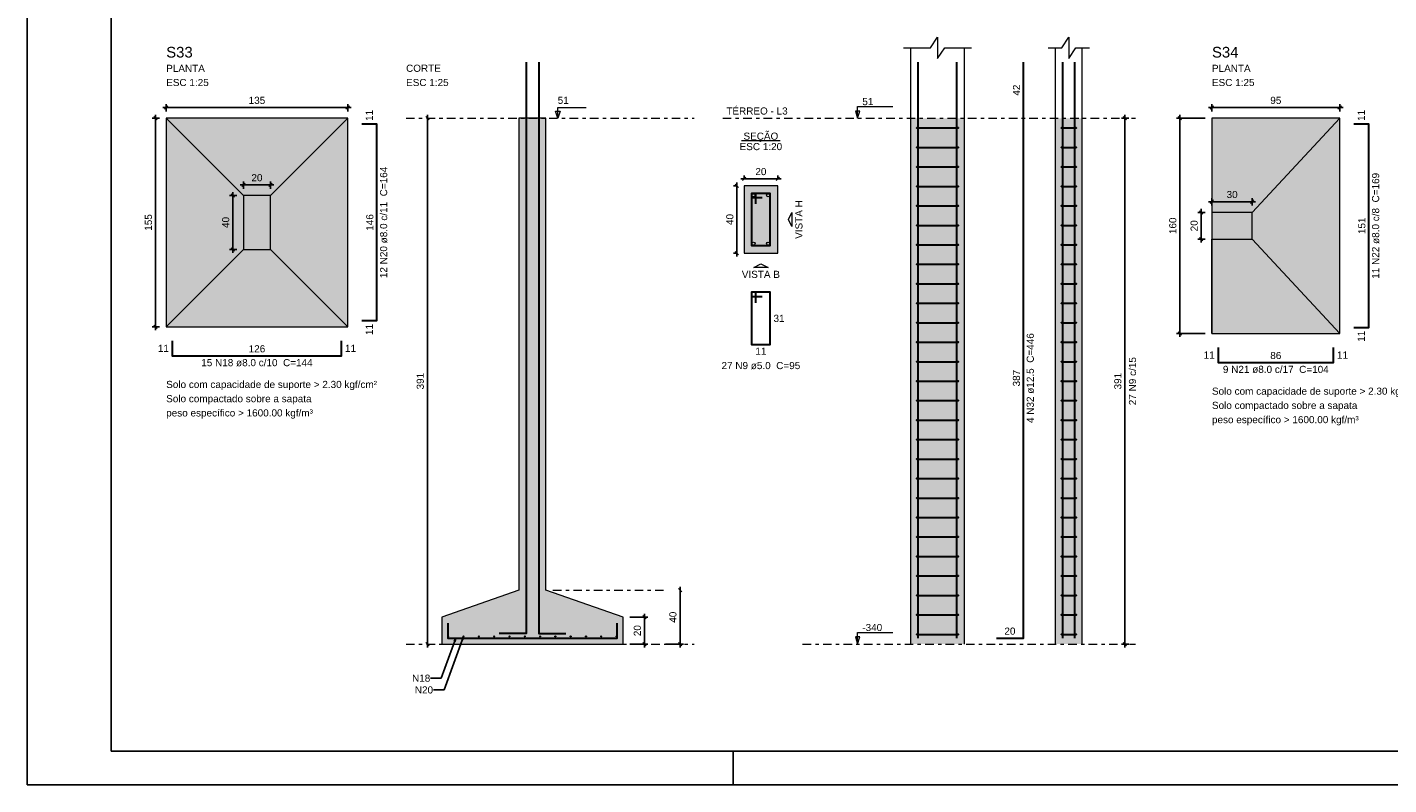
# Model space of a CAD drawing. Header units: millimetres. Extents: x 0 to 119, y 0 to 84.
# Tile 1 of 13: x 0 to 41, y 0 to 23. Entities that reach past the tile are written whole.
import ezdxf

# ---------------------------------------------------------------- set-up
doc = ezdxf.new("R2010")
doc.units = ezdxf.units.MM
doc.header["$MEASUREMENT"] = 0
doc.linetypes.add('DASHDOT', pattern=[2.54, 1.27, -0.635, 0, -0.635])
doc.linetypes.add('NULL', pattern=[0])
doc.layers.get('0').update_dxf_attribs({"lineweight": 18})
for name, color, linetype, lineweight in [('Descrição da armadura', 7, 'Continuous', 0), ('DT-Armadura', 2, 'Continuous', 30), ('DT-Barras na forma', 2, 'Continuous', 30), ('DT-Barras no corte', 5, 'Continuous', 5), ('DT-Barras rebatidas', 2, 'Continuous', 30), ('DT-Cotas', 9, 'Continuous', 5), ('DT-Estribos na forma', 2, 'Continuous', 30), ('DT-Forma', 5, 'Continuous', 5), ('DT-Hachura sapatas em corte', 43, 'Continuous', 5), ('DT-Hachura sapatas em planta', 43, 'Continuous', 5), ('DT-Hachura seção pilares', 254, 'Continuous', 5), ('DT-Hachura vista pilares', 254, 'Continuous', 5), ('DT-Pontilhado', 9, 'DASHDOT', 5), ('DT-Textos', 7, 'Continuous', 5), ('DT-Título', 3, 'Continuous', 20), ('Textos armaduras', 7, 'Continuous', 0)]:
    doc.layers.add(name, color=color, linetype=linetype, lineweight=lineweight)
doc.layers.add('SEDUC_MARF', color=1, linetype='Continuous')
doc.layers.add('SEDUC_MARGG', color=7, linetype='Continuous')
doc.styles.add('Arial', font='txt')
doc.dimstyles.get("Standard").update_dxf_attribs({"dimtxt": 0.18, "dimasz": 0.18, "dimexe": 0.18, "dimexo": 0.0625, "dimgap": 0.09, "dimtad": 0, "dimtih": 1, "dimtoh": 1, "dimdec": 4, "dimzin": 0, "dimdsep": 46, "dimtxsty": 'Standard', "dimcen": 0.09, "dimadec": 0, "dimazin": 0, "dimtfac": 1, "dimtdec": 4, "dimtofl": 0, "dimtmove": 0, "dimatfit": 3, "dimfxl": 1, "dimtolj": 1, "dimtzin": 0, "dimarcsym": 0})
doc.dimstyles.new('UM_20.000000', dxfattribs={"dimtxt": 0.18, "dimasz": 0.1, "dimexe": 0.1, "dimexo": 0.2, "dimgap": 0, "dimtad": 1, "dimtih": 1, "dimtoh": 1, "dimdec": 1, "dimlfac": 20, "dimzin": 0, "dimdsep": 46, "dimtxsty": 'Standard', "dimcen": 0.09, "dimdle": 0.1, "dimadec": 1, "dimazin": 2, "dimtfac": 1, "dimtdec": 4, "dimtofl": 0, "dimtmove": 0, "dimatfit": 3, "dimfxl": 1, "dimtolj": 1, "dimarcsym": 0})
doc.dimstyles.new('UM_25.000000', dxfattribs={"dimtxt": 0.18, "dimasz": 0.1, "dimexe": 0.1, "dimexo": 0.2, "dimgap": 0, "dimtad": 1, "dimtih": 1, "dimtoh": 1, "dimdec": 1, "dimlfac": 25, "dimzin": 0, "dimdsep": 46, "dimtxsty": 'Standard', "dimcen": 0.09, "dimdle": 0.1, "dimadec": 1, "dimazin": 2, "dimtfac": 1, "dimtdec": 4, "dimtofl": 0, "dimtmove": 0, "dimatfit": 3, "dimfxl": 1, "dimtolj": 1, "dimarcsym": 0})

# ---------------------------------------------------------------- blocks, each defined once
blk = doc.blocks.new('_Oblique')
at = {"color": 0, "linetype": 'ByBlock', "lineweight": -2}
blk.add_line((-0.5, -0.5), (0.5, 0.5), dxfattribs=at)
blk = doc.blocks.new('*D93')
at = {"layer": 'Defpoints', "color": 0}
for p in [(21.331167, 17.81074), (21.119367, 15.81074), (21.331167, 15.81074)]:
    blk.add_point(p, dxfattribs=at)
at = {"layer": 'DT-Cotas', "color": 0, "lineweight": -2}
for p, q in [((21.119367, 17.91074), (21.119367, 15.71074)), ((21.131167, 17.81074), (21.019367, 17.81074)), ((21.131167, 15.81074), (21.019367, 15.81074))]:
    blk.add_line(p, q, dxfattribs=at)
at = {"layer": 'DT-Cotas', "color": 0, "lineweight": -2, "xscale": 0.1, "yscale": 0.1, "zscale": 0.1}
for p, rotation in [((21.119367, 17.81074), 90), ((21.119367, 15.81074), 270)]:
    blk.add_blockref('_Oblique', p, dxfattribs=dict(at, rotation=rotation))
at = {"layer": 'DT-Cotas', "color": 7, "insert": (20.907567, 16.81074), "char_height": 0.2118, "attachment_point": 5, "rotation": 90, "style": 'Arial'}
blk.add_mtext('\\A1;40', dxfattribs=at)
blk = doc.blocks.new('*D94')
at = {"layer": 'Defpoints', "color": 0}
for p in [(22.331167, 18.02254), (21.331167, 17.81074), (22.331167, 17.81074)]:
    blk.add_point(p, dxfattribs=at)
at = {"layer": 'DT-Cotas', "color": 0, "lineweight": -2}
for p, q in [((21.231167, 18.02254), (22.431167, 18.02254)), ((21.331167, 18.01074), (21.331167, 18.12254)), ((22.331167, 18.01074), (22.331167, 18.12254))]:
    blk.add_line(p, q, dxfattribs=at)
at = {"layer": 'DT-Cotas', "color": 0, "lineweight": -2, "xscale": 0.1, "yscale": 0.1, "zscale": 0.1, "rotation": 180}
blk.add_blockref('_Oblique', (21.331167, 18.02254), dxfattribs=at)
at = {"layer": 'DT-Cotas', "color": 0, "lineweight": -2, "xscale": 0.1, "yscale": 0.1, "zscale": 0.1}
blk.add_blockref('_Oblique', (22.331167, 18.02254), dxfattribs=at)
at = {"layer": 'DT-Cotas', "color": 7, "insert": (21.831167, 18.23434), "char_height": 0.2118, "attachment_point": 5, "rotation": 0.0057296, "style": 'Arial'}
blk.add_mtext('\\A1;20', dxfattribs=at)
blk = doc.blocks.new('*D95')
at = {"layer": 'Defpoints', "color": 0}
for p in [(32.665178, 19.82284), (32.982878, 19.82284), (32.982878, 4.18284)]:
    blk.add_point(p, dxfattribs=at)
at = {"layer": 'DT-Cotas', "color": 0, "lineweight": -2}
for p, q in [((32.665178, 4.08284), (32.665178, 19.92284)), ((32.782878, 19.82284), (32.565178, 19.82284)), ((32.782878, 4.18284), (32.565178, 4.18284))]:
    blk.add_line(p, q, dxfattribs=at)
at = {"layer": 'DT-Cotas', "color": 0, "lineweight": -2, "xscale": 0.1, "yscale": 0.1, "zscale": 0.1}
for p, rotation in [((32.665178, 19.82284), 90), ((32.665178, 4.18284), 270)]:
    blk.add_blockref('_Oblique', p, dxfattribs=dict(at, rotation=rotation))
at = {"layer": 'DT-Cotas', "color": 7, "insert": (32.453378, 12.00284), "char_height": 0.2118, "attachment_point": 5, "rotation": 90, "style": 'Arial'}
blk.add_mtext('\\A1;391', dxfattribs=at)
blk = doc.blocks.new('*D96')
at = {"layer": 'Defpoints', "color": 0}
for p in [(4.1354, 19.82284), (3.8177, 13.62284), (4.1354, 13.62284)]:
    blk.add_point(p, dxfattribs=at)
at = {"layer": 'DT-Cotas', "color": 0, "lineweight": -2}
for p, q in [((3.8177, 19.92284), (3.8177, 13.52284)), ((3.9354, 19.82284), (3.7177, 19.82284)), ((3.9354, 13.62284), (3.7177, 13.62284))]:
    blk.add_line(p, q, dxfattribs=at)
at = {"layer": 'DT-Cotas', "color": 0, "lineweight": -2, "xscale": 0.1, "yscale": 0.1, "zscale": 0.1}
for p, rotation in [((3.8177, 19.82284), 90), ((3.8177, 13.62284), 270)]:
    blk.add_blockref('_Oblique', p, dxfattribs=dict(at, rotation=rotation))
at = {"layer": 'DT-Cotas', "color": 7, "insert": (3.6059, 16.72284), "char_height": 0.2118, "attachment_point": 5, "rotation": 90, "style": 'Arial'}
blk.add_mtext('\\A1;155', dxfattribs=at)
blk = doc.blocks.new('*D97')
at = {"layer": 'Defpoints', "color": 0}
for p in [(9.5354, 20.14054), (4.1354, 19.82284), (9.5354, 19.82284)]:
    blk.add_point(p, dxfattribs=at)
at = {"layer": 'DT-Cotas', "color": 0, "lineweight": -2}
for p, q in [((4.0354, 20.14054), (9.6354, 20.14054)), ((4.1354, 20.02284), (4.1354, 20.24054)), ((9.5354, 20.02284), (9.5354, 20.24054))]:
    blk.add_line(p, q, dxfattribs=at)
at = {"layer": 'DT-Cotas', "color": 0, "lineweight": -2, "xscale": 0.1, "yscale": 0.1, "zscale": 0.1, "rotation": 180}
blk.add_blockref('_Oblique', (4.1354, 20.14054), dxfattribs=at)
at = {"layer": 'DT-Cotas', "color": 0, "lineweight": -2, "xscale": 0.1, "yscale": 0.1, "zscale": 0.1}
blk.add_blockref('_Oblique', (9.5354, 20.14054), dxfattribs=at)
at = {"layer": 'DT-Cotas', "color": 7, "insert": (6.8354, 20.35234), "char_height": 0.2118, "attachment_point": 5, "style": 'Arial'}
blk.add_mtext('\\A1;135', dxfattribs=at)
blk = doc.blocks.new('*D98')
at = {"layer": 'Defpoints', "color": 0}
for p in [(6.4354, 17.52284), (6.1177, 15.92284), (6.4354, 15.92284)]:
    blk.add_point(p, dxfattribs=at)
at = {"layer": 'DT-Cotas', "color": 0, "lineweight": -2}
for p, q in [((6.2354, 17.52284), (6.0177, 17.52284)), ((6.1177, 17.62284), (6.1177, 15.82284)), ((6.2354, 15.92284), (6.0177, 15.92284))]:
    blk.add_line(p, q, dxfattribs=at)
at = {"layer": 'DT-Cotas', "color": 0, "lineweight": -2, "xscale": 0.1, "yscale": 0.1, "zscale": 0.1}
for p, rotation in [((6.1177, 17.52284), 90), ((6.1177, 15.92284), 270)]:
    blk.add_blockref('_Oblique', p, dxfattribs=dict(at, rotation=rotation))
at = {"layer": 'DT-Cotas', "color": 7, "insert": (5.9059, 16.72284), "char_height": 0.2118, "attachment_point": 5, "rotation": 90, "style": 'Arial'}
blk.add_mtext('\\A1;40', dxfattribs=at)
blk = doc.blocks.new('*D99')
at = {"layer": 'Defpoints', "color": 0}
for p in [(7.2354, 17.84054), (6.4354, 17.52284), (7.2354, 17.52284)]:
    blk.add_point(p, dxfattribs=at)
at = {"layer": 'DT-Cotas', "color": 0, "lineweight": -2}
for p, q in [((6.3354, 17.84054), (7.3354, 17.84054)), ((6.4354, 17.72284), (6.4354, 17.94054)), ((7.2354, 17.72284), (7.2354, 17.94054))]:
    blk.add_line(p, q, dxfattribs=at)
at = {"layer": 'DT-Cotas', "color": 0, "lineweight": -2, "xscale": 0.1, "yscale": 0.1, "zscale": 0.1, "rotation": 180}
blk.add_blockref('_Oblique', (6.4354, 17.84054), dxfattribs=at)
at = {"layer": 'DT-Cotas', "color": 0, "lineweight": -2, "xscale": 0.1, "yscale": 0.1, "zscale": 0.1}
blk.add_blockref('_Oblique', (7.2354, 17.84054), dxfattribs=at)
at = {"layer": 'DT-Cotas', "color": 7, "insert": (6.8354, 18.05234), "char_height": 0.2118, "attachment_point": 5, "rotation": 0.00573, "style": 'Arial'}
blk.add_mtext('\\A1;20', dxfattribs=at)
blk = doc.blocks.new('*D100')
at = {"layer": 'Defpoints', "color": 0}
for p in [(11.90868, 19.82284), (11.90868, 4.18284), (11.90868, 4.18284)]:
    blk.add_point(p, dxfattribs=at)
at = {"layer": 'DT-Cotas', "color": 0, "lineweight": -2}
blk.add_line((11.90868, 19.92284), (11.90868, 4.08284), dxfattribs=at)
at = {"layer": 'DT-Cotas', "color": 0, "lineweight": -2, "xscale": 0.1, "yscale": 0.1, "zscale": 0.1}
for p, rotation in [((11.90868, 19.82284), 90), ((11.90868, 4.18284), 270)]:
    blk.add_blockref('_Oblique', p, dxfattribs=dict(at, rotation=rotation))
at = {"layer": 'DT-Cotas', "color": 7, "insert": (11.69688, 12.00284), "char_height": 0.2118, "attachment_point": 5, "rotation": 90, "style": 'Arial'}
blk.add_mtext('\\A1;391', dxfattribs=at)
blk = doc.blocks.new('*D101')
at = {"layer": 'Defpoints', "color": 0}
for p in [(17.73228, 4.98284), (17.73228, 4.18284), (18.36768, 4.18284)]:
    blk.add_point(p, dxfattribs=at)
at = {"layer": 'DT-Cotas', "color": 0, "lineweight": -2}
for p, q in [((17.93228, 4.98284), (18.46768, 4.98284)), ((18.36768, 5.08284), (18.36768, 4.08284)), ((17.93228, 4.18284), (18.46768, 4.18284))]:
    blk.add_line(p, q, dxfattribs=at)
at = {"layer": 'DT-Cotas', "color": 0, "lineweight": -2, "xscale": 0.1, "yscale": 0.1, "zscale": 0.1}
for p, rotation in [((18.36768, 4.98284), 90), ((18.36768, 4.18284), 270)]:
    blk.add_blockref('_Oblique', p, dxfattribs=dict(at, rotation=rotation))
at = {"layer": 'DT-Cotas', "color": 7, "insert": (18.15588, 4.58284), "char_height": 0.2118, "attachment_point": 5, "rotation": 90, "style": 'Arial'}
blk.add_mtext('\\A1;20', dxfattribs=at)
blk = doc.blocks.new('*D102')
at = {"layer": 'Defpoints', "color": 0}
for p in [(19.42668, 5.78284), (18.79128, 4.18284), (19.42668, 4.18284)]:
    blk.add_point(p, dxfattribs=at)
at = {"layer": 'DT-Cotas', "color": 0, "lineweight": -2}
for p, q in [((19.42668, 5.88284), (19.42668, 4.08284)), ((18.99128, 4.18284), (19.52668, 4.18284))]:
    blk.add_line(p, q, dxfattribs=at)
at = {"layer": 'DT-Cotas', "color": 0, "lineweight": -2, "xscale": 0.1, "yscale": 0.1, "zscale": 0.1}
for p, rotation in [((19.42668, 5.78284), 90), ((19.42668, 4.18284), 270)]:
    blk.add_blockref('_Oblique', p, dxfattribs=dict(at, rotation=rotation))
at = {"layer": 'DT-Cotas', "color": 7, "insert": (19.21488, 4.98284), "char_height": 0.2118, "attachment_point": 5, "rotation": 90, "style": 'Arial'}
blk.add_mtext('\\A1;40', dxfattribs=at)
blk = doc.blocks.new('*D107')
at = {"layer": 'Defpoints', "color": 0}
for p in [(35.253678, 19.82284), (34.300578, 13.42284), (35.253678, 13.42284)]:
    blk.add_point(p, dxfattribs=at)
at = {"layer": 'DT-Cotas', "color": 0, "lineweight": -2}
for p, q in [((34.300578, 19.92284), (34.300578, 13.32284)), ((35.053678, 19.82284), (34.200578, 19.82284)), ((35.053678, 13.42284), (34.200578, 13.42284))]:
    blk.add_line(p, q, dxfattribs=at)
at = {"layer": 'DT-Cotas', "color": 0, "lineweight": -2, "xscale": 0.1, "yscale": 0.1, "zscale": 0.1}
for p, rotation in [((34.300578, 19.82284), 90), ((34.300578, 13.42284), 270)]:
    blk.add_blockref('_Oblique', p, dxfattribs=dict(at, rotation=rotation))
at = {"layer": 'DT-Cotas', "color": 7, "insert": (34.088778, 16.62284), "char_height": 0.2118, "attachment_point": 5, "rotation": 90, "style": 'Arial'}
blk.add_mtext('\\A1;160', dxfattribs=at)
blk = doc.blocks.new('*D108')
at = {"layer": 'Defpoints', "color": 0}
for p in [(39.053678, 20.14054), (35.253678, 19.82284), (39.053678, 19.82284)]:
    blk.add_point(p, dxfattribs=at)
at = {"layer": 'DT-Cotas', "color": 0, "lineweight": -2}
for p, q in [((35.153678, 20.14054), (39.153678, 20.14054)), ((35.253678, 20.02284), (35.253678, 20.24054)), ((39.053678, 20.02284), (39.053678, 20.24054))]:
    blk.add_line(p, q, dxfattribs=at)
at = {"layer": 'DT-Cotas', "color": 0, "lineweight": -2, "xscale": 0.1, "yscale": 0.1, "zscale": 0.1, "rotation": 180}
blk.add_blockref('_Oblique', (35.253678, 20.14054), dxfattribs=at)
at = {"layer": 'DT-Cotas', "color": 0, "lineweight": -2, "xscale": 0.1, "yscale": 0.1, "zscale": 0.1}
blk.add_blockref('_Oblique', (39.053678, 20.14054), dxfattribs=at)
at = {"layer": 'DT-Cotas', "color": 7, "insert": (37.153678, 20.35234), "char_height": 0.2118, "attachment_point": 5, "rotation": 0.0057296, "style": 'Arial'}
blk.add_mtext('\\A1;95', dxfattribs=at)
blk = doc.blocks.new('*D109')
at = {"layer": 'Defpoints', "color": 0}
for p in [(35.253678, 17.02284), (34.935978, 16.22284), (35.253678, 16.22284)]:
    blk.add_point(p, dxfattribs=at)
at = {"layer": 'DT-Cotas', "color": 0, "lineweight": -2}
for p, q in [((35.053678, 17.02284), (34.835978, 17.02284)), ((34.935978, 17.12284), (34.935978, 16.12284)), ((35.053678, 16.22284), (34.835978, 16.22284))]:
    blk.add_line(p, q, dxfattribs=at)
at = {"layer": 'DT-Cotas', "color": 0, "lineweight": -2, "xscale": 0.1, "yscale": 0.1, "zscale": 0.1}
for p, rotation in [((34.935978, 17.02284), 90), ((34.935978, 16.22284), 270)]:
    blk.add_blockref('_Oblique', p, dxfattribs=dict(at, rotation=rotation))
at = {"layer": 'DT-Cotas', "color": 7, "insert": (34.724178, 16.62284), "char_height": 0.2118, "attachment_point": 5, "rotation": 90, "style": 'Arial'}
blk.add_mtext('\\A1;20', dxfattribs=at)
blk = doc.blocks.new('*D110')
at = {"layer": 'Defpoints', "color": 0}
for p in [(35.253678, 17.02284), (36.453678, 17.34054), (36.453678, 17.02284)]:
    blk.add_point(p, dxfattribs=at)
at = {"layer": 'DT-Cotas', "color": 0, "lineweight": -2}
for p, q in [((35.253678, 17.22284), (35.253678, 17.44054)), ((36.453678, 17.22284), (36.453678, 17.44054)), ((35.153678, 17.34054), (36.553678, 17.34054))]:
    blk.add_line(p, q, dxfattribs=at)
at = {"layer": 'DT-Cotas', "color": 0, "lineweight": -2, "xscale": 0.1, "yscale": 0.1, "zscale": 0.1, "rotation": 180}
blk.add_blockref('_Oblique', (35.253678, 17.34054), dxfattribs=at)
at = {"layer": 'DT-Cotas', "color": 0, "lineweight": -2, "xscale": 0.1, "yscale": 0.1, "zscale": 0.1}
blk.add_blockref('_Oblique', (36.453678, 17.34054), dxfattribs=at)
at = {"layer": 'DT-Cotas', "color": 7, "insert": (35.853678, 17.55234), "char_height": 0.2118, "attachment_point": 5, "rotation": 0.0057296, "style": 'Arial'}
blk.add_mtext('\\A1;30', dxfattribs=at)

msp = doc.modelspace()

# ---------------------------------------------------------------- hatches: boundary and pattern name
at = {"layer": 'DT-Hachura sapatas em corte', "linetype": 'Continuous'}
msp.add_hatch(color=43, dxfattribs=at).paths.add_polyline_path([(14.6323, 5.7828), (14.6323, 5.7828), (12.3323, 4.9828), (12.3323, 4.1828), (17.7323, 4.1828), (17.7323, 4.9828), (15.4323, 5.7828), (15.4323, 5.7828), (15.4323, 19.8228), (14.6323, 19.8228), (14.6323, 5.7828)])
at = {"layer": 'DT-Hachura sapatas em planta', "linetype": 'Continuous'}
for points in [[(4.1354, 13.6228), (9.5354, 13.6228), (9.5354, 19.8228), (4.1354, 19.8228), (4.1354, 13.6228)], [(35.2537, 13.4228), (39.0537, 13.4228), (39.0537, 19.8228), (35.2537, 19.8228), (35.2537, 13.4228)]]:
    msp.add_hatch(color=43, dxfattribs=at).paths.add_polyline_path(points)
at = {"layer": 'DT-Hachura seção pilares', "linetype": 'Continuous'}
msp.add_hatch(color=254, dxfattribs=at).paths.add_polyline_path([(21.3312, 15.8107), (21.3312, 15.8107), (22.3312, 15.8107), (22.3312, 17.8107), (21.3312, 17.8107), (21.3312, 15.8107)])
at = {"layer": 'DT-Hachura vista pilares', "linetype": 'Continuous'}
for points in [[(26.2882, 4.1828), (26.2882, 19.8228), (27.8882, 19.8228), (27.8882, 4.1828), (26.2882, 4.1828)], [(30.5944, 4.1828), (30.5944, 19.8228), (31.3944, 19.8228), (31.3944, 4.1828), (30.5944, 4.1828)]]:
    msp.add_hatch(color=254, dxfattribs=at).paths.add_polyline_path(points)

# ---------------------------------------------------------------- linework, layer by layer
at = {"layer": 'DT-Armadura'}
for points in [[(14.8423, 21.4907), (14.8423, 4.4978), (14.0423, 4.4978)], [(15.2223, 21.4907), (15.2223, 4.4978), (16.0223, 4.4978)], [(9.959, 13.8028), (10.399, 13.8028), (10.399, 19.6428), (9.959, 19.6428)], [(39.4773, 13.6028), (39.9173, 13.6028), (39.9173, 19.6428), (39.4773, 19.6428)], [(4.3154, 13.1992), (4.3154, 12.7592), (9.3554, 12.7592), (9.3554, 13.1992)], [(35.4337, 12.9992), (35.4337, 12.5592), (38.8737, 12.5592), (38.8737, 12.9992)], [(12.5123, 4.8028), (12.5123, 4.3628), (17.5523, 4.3628), (17.5523, 4.8028)]]:
    msp.add_lwpolyline(points, dxfattribs=at)
at = {"layer": 'DT-Barras na forma'}
for points in [[(26.5132, 4.3628), (26.5132, 19.8228), (26.5132, 21.4907)], [(27.6632, 4.3628), (27.6632, 19.8228), (27.6632, 21.4907)], [(30.8194, 4.3628), (30.8194, 19.8228), (30.8194, 21.4907)], [(31.1694, 4.3628), (31.1694, 19.8228), (31.1694, 21.4907)], [(21.6812, 17.2732), (21.6812, 17.5857), (21.5562, 17.5857), (21.5562, 16.0357), (22.1062, 16.0357), (22.1062, 17.5857), (21.5562, 17.5857), (21.5562, 17.4607), (21.8687, 17.4607)]]:
    msp.add_lwpolyline(points, dxfattribs=at)
at = {"layer": 'DT-Barras no corte'}
for centre, radius in [((21.6124, 17.5295), 0.0469), ((22.0499, 17.5295), 0.0469), ((21.6124, 16.092), 0.0469), ((22.0499, 16.092), 0.0469), ((12.5283, 4.4108), 0.016), ((12.9836, 4.4108), 0.016), ((13.4388, 4.4108), 0.016), ((13.8941, 4.4108), 0.016), ((14.3494, 4.4108), 0.016), ((14.8046, 4.4108), 0.016), ((15.2599, 4.4108), 0.016), ((15.7152, 4.4108), 0.016), ((16.1705, 4.4108), 0.016), ((16.6257, 4.4108), 0.016), ((17.081, 4.4108), 0.016), ((17.5363, 4.4108), 0.016)]:
    msp.add_circle(centre, radius, dxfattribs=at)
at = {"layer": 'DT-Barras rebatidas'}
for points in [[(28.8413, 4.3628), (29.6413, 4.3628), (29.6413, 19.8228), (29.6413, 21.4907)], [(21.6812, 14.3333), (21.6812, 14.6458), (21.5562, 14.6458), (21.5562, 13.0958), (22.1062, 13.0958), (22.1062, 14.6458), (21.5562, 14.6458), (21.5562, 14.5208), (21.8687, 14.5208)]]:
    msp.add_lwpolyline(points, dxfattribs=at)
at = {"layer": 'DT-Estribos na forma'}
for p, q in [((26.4782, 19.5332), (27.6982, 19.5332)), ((30.7844, 19.5332), (31.2044, 19.5332)), ((26.4782, 18.954), (27.6982, 18.954)), ((30.7844, 18.954), (31.2044, 18.954)), ((26.4782, 18.3747), (27.6982, 18.3747)), ((30.7844, 18.3747), (31.2044, 18.3747)), ((26.4782, 17.7954), (27.6982, 17.7954)), ((30.7844, 17.7954), (31.2044, 17.7954)), ((26.4782, 17.2162), (27.6982, 17.2162)), ((30.7844, 17.2162), (31.2044, 17.2162)), ((26.4782, 16.6369), (27.6982, 16.6369)), ((30.7844, 16.6369), (31.2044, 16.6369)), ((26.4782, 16.0577), (27.6982, 16.0577)), ((30.7844, 16.0577), (31.2044, 16.0577)), ((26.4782, 15.4784), (27.6982, 15.4784)), ((30.7844, 15.4784), (31.2044, 15.4784)), ((26.4782, 14.8991), (27.6982, 14.8991)), ((30.7844, 14.8991), (31.2044, 14.8991)), ((26.4782, 14.3199), (27.6982, 14.3199)), ((30.7844, 14.3199), (31.2044, 14.3199)), ((26.4782, 13.7406), (27.6982, 13.7406)), ((30.7844, 13.7406), (31.2044, 13.7406)), ((26.4782, 13.1614), (27.6982, 13.1614)), ((30.7844, 13.1614), (31.2044, 13.1614)), ((26.4782, 12.5821), (27.6982, 12.5821)), ((30.7844, 12.5821), (31.2044, 12.5821)), ((26.4782, 12.0028), (27.6982, 12.0028)), ((30.7844, 12.0028), (31.2044, 12.0028)), ((26.4782, 11.4236), (27.6982, 11.4236)), ((30.7844, 11.4236), (31.2044, 11.4236)), ((26.4782, 10.8443), (27.6982, 10.8443)), ((30.7844, 10.8443), (31.2044, 10.8443)), ((26.4782, 10.2651), (27.6982, 10.2651)), ((30.7844, 10.2651), (31.2044, 10.2651)), ((26.4782, 9.6858), (27.6982, 9.6858)), ((30.7844, 9.6858), (31.2044, 9.6858)), ((26.4782, 9.1065), (27.6982, 9.1065)), ((30.7844, 9.1065), (31.2044, 9.1065)), ((26.4782, 8.5273), (27.6982, 8.5273)), ((30.7844, 8.5273), (31.2044, 8.5273)), ((26.4782, 7.948), (27.6982, 7.948)), ((30.7844, 7.948), (31.2044, 7.948)), ((26.4782, 7.3688), (27.6982, 7.3688)), ((30.7844, 7.3688), (31.2044, 7.3688)), ((26.4782, 6.7895), (27.6982, 6.7895)), ((30.7844, 6.7895), (31.2044, 6.7895)), ((26.4782, 6.2102), (27.6982, 6.2102)), ((30.7844, 6.2102), (31.2044, 6.2102)), ((26.4782, 5.631), (27.6982, 5.631)), ((30.7844, 5.631), (31.2044, 5.631)), ((26.4782, 5.0517), (27.6982, 5.0517)), ((30.7844, 5.0517), (31.2044, 5.0517)), ((26.4782, 4.4725), (27.6982, 4.4725)), ((30.7844, 4.4725), (31.2044, 4.4725))]:
    msp.add_line(p, q, dxfattribs=at)
for centre in [(26.4782, 19.5332), (27.6982, 19.5332), (30.7844, 19.5332), (31.2044, 19.5332), (26.4782, 18.954), (27.6982, 18.954), (30.7844, 18.954), (31.2044, 18.954), (26.4782, 18.3747), (27.6982, 18.3747), (30.7844, 18.3747), (31.2044, 18.3747), (26.4782, 17.7954), (27.6982, 17.7954), (30.7844, 17.7954), (31.2044, 17.7954), (26.4782, 17.2162), (27.6982, 17.2162), (30.7844, 17.2162), (31.2044, 17.2162), (26.4782, 16.6369), (27.6982, 16.6369), (30.7844, 16.6369), (31.2044, 16.6369), (26.4782, 16.0577), (27.6982, 16.0577), (30.7844, 16.0577), (31.2044, 16.0577), (26.4782, 15.4784), (27.6982, 15.4784), (30.7844, 15.4784), (31.2044, 15.4784), (26.4782, 14.8991), (27.6982, 14.8991), (30.7844, 14.8991), (31.2044, 14.8991), (26.4782, 14.3199), (27.6982, 14.3199), (30.7844, 14.3199), (31.2044, 14.3199), (26.4782, 13.7406), (27.6982, 13.7406), (30.7844, 13.7406), (31.2044, 13.7406), (26.4782, 13.1614), (27.6982, 13.1614), (30.7844, 13.1614), (31.2044, 13.1614), (26.4782, 12.5821), (27.6982, 12.5821), (30.7844, 12.5821), (31.2044, 12.5821), (26.4782, 12.0028), (27.6982, 12.0028), (30.7844, 12.0028), (31.2044, 12.0028), (26.4782, 11.4236), (27.6982, 11.4236), (30.7844, 11.4236), (31.2044, 11.4236), (26.4782, 10.8443), (27.6982, 10.8443), (30.7844, 10.8443), (31.2044, 10.8443), (26.4782, 10.2651), (27.6982, 10.2651), (30.7844, 10.2651), (31.2044, 10.2651), (26.4782, 9.6858), (27.6982, 9.6858), (30.7844, 9.6858), (31.2044, 9.6858), (26.4782, 9.1065), (27.6982, 9.1065), (30.7844, 9.1065), (31.2044, 9.1065), (26.4782, 8.5273), (27.6982, 8.5273), (30.7844, 8.5273), (31.2044, 8.5273), (26.4782, 7.948), (27.6982, 7.948), (30.7844, 7.948), (31.2044, 7.948), (26.4782, 7.3688), (27.6982, 7.3688), (30.7844, 7.3688), (31.2044, 7.3688), (26.4782, 6.7895), (27.6982, 6.7895), (30.7844, 6.7895), (31.2044, 6.7895), (26.4782, 6.2102), (27.6982, 6.2102), (30.7844, 6.2102), (31.2044, 6.2102), (26.4782, 5.631), (27.6982, 5.631), (30.7844, 5.631), (31.2044, 5.631), (26.4782, 5.0517), (27.6982, 5.0517), (30.7844, 5.0517), (31.2044, 5.0517), (26.4782, 4.4725), (27.6982, 4.4725), (30.7844, 4.4725), (31.2044, 4.4725)]:
    msp.add_circle(centre, 0.01, dxfattribs=at)
at = {"layer": 'DT-Forma'}
for p, q in [((26.2882, 19.8228), (26.2882, 21.9143)), ((27.8882, 19.8228), (27.8882, 21.9143)), ((30.5944, 19.8228), (30.5944, 21.9143)), ((31.3944, 19.8228), (31.3944, 21.9143)), ((4.1354, 19.8228), (6.4354, 17.5228)), ((9.5354, 19.8228), (7.2354, 17.5228)), ((26.2882, 4.1828), (26.2882, 19.8228)), ((27.8882, 4.1828), (27.8882, 19.8228)), ((30.5944, 4.1828), (30.5944, 19.8228)), ((31.3944, 4.1828), (31.3944, 19.8228)), ((35.2537, 19.8228), (35.2537, 17.0228)), ((39.0537, 19.8228), (36.4537, 17.0228)), ((35.2537, 13.4228), (35.2537, 16.2228)), ((35.2537, 13.4228), (35.2537, 16.2228)), ((39.0537, 13.4228), (36.4537, 16.2228)), ((4.1354, 13.6228), (6.4354, 15.9228)), ((4.1354, 13.6228), (6.4354, 15.9228)), ((9.5354, 13.6228), (7.2354, 15.9228))]:
    msp.add_line(p, q, dxfattribs=at)
for points in [[(26.0764, 21.9143), (26.8764, 21.9143), (27.0882, 22.232), (27.0882, 21.5966), (27.3, 21.9143), (28.1, 21.9143)], [(30.3826, 21.9143), (30.7826, 21.9143), (30.9944, 22.232), (30.9944, 21.5966), (31.2062, 21.9143), (31.6062, 21.9143)]]:
    msp.add_lwpolyline(points, dxfattribs=at)
for points in [[(4.1354, 13.6228), (9.5354, 13.6228), (9.5354, 19.8228), (4.1354, 19.8228), (4.1354, 13.6228)], [(14.6323, 5.7828), (14.6323, 5.7828), (12.3323, 4.9828), (12.3323, 4.1828), (17.7323, 4.1828), (17.7323, 4.9828), (15.4323, 5.7828), (15.4323, 5.7828), (15.4323, 19.8228), (14.6323, 19.8228), (14.6323, 5.7828)], [(35.2537, 13.4228), (39.0537, 13.4228), (39.0537, 19.8228), (35.2537, 19.8228), (35.2537, 13.4228)], [(6.4354, 15.9228), (7.2354, 15.9228), (7.2354, 17.5228), (6.4354, 17.5228), (6.4354, 15.9228)], [(21.3312, 15.8107), (22.3312, 15.8107), (22.3312, 17.8107), (21.3312, 17.8107), (21.3312, 15.8107)], [(35.2537, 16.2228), (36.4537, 16.2228), (36.4537, 17.0228), (35.2537, 17.0228), (35.2537, 16.2228)]]:
    msp.add_lwpolyline(points, close=True, dxfattribs=at)
at = {"layer": 'DT-Pontilhado', "ltscale": 0.2}
for p, q in [((11.2733, 19.8228), (19.8503, 19.8228)), ((20.6975, 19.8228), (32.9829, 19.8228)), ((15.6441, 5.7828), (19.0031, 5.7828)), ((11.2733, 4.1828), (19.8503, 4.1828)), ((23.0725, 4.1828), (32.9829, 4.1828))]:
    msp.add_line(p, q, dxfattribs=at)
at = {"layer": 'DT-Textos'}
msp.add_line((21.259, 19.1557), (22.4034, 19.1557), dxfattribs=at)
for points in [[(15.8559, 20.0346), (15.7853, 19.8228), (15.7147, 20.0346), (15.8559, 20.0346)], [(22.7548, 16.8107), (22.7548, 16.5989), (22.6489, 16.8107), (22.7548, 17.0225), (22.7548, 16.8107)], [(21.8312, 15.3871), (21.6194, 15.3871), (21.8312, 15.493), (22.043, 15.3871), (21.8312, 15.3871)]]:
    msp.add_lwpolyline(points, close=True, dxfattribs=at)
for points in [[(15.7853, 19.8228), (15.7853, 20.1405), (16.6325, 20.1405)], [(24.7087, 19.8228), (24.7722, 20.0346), (24.6451, 20.0346), (24.7087, 19.8228), (24.7087, 20.1728), (25.7587, 20.1728)], [(24.7087, 4.1828), (24.7722, 4.3946), (24.6451, 4.3946), (24.7087, 4.1828), (24.7087, 4.5328), (25.7587, 4.5328)]]:
    msp.add_lwpolyline(points, dxfattribs=at)
at = {"layer": 'SEDUC_MARF'}
msp.add_line((21.0015, 1), (21.0015, 0), dxfattribs=at)
msp.add_lwpolyline([(118.9, 84.1), (0, 84.1), (0, 0), (118.9, 0)], close=True, dxfattribs=at)
at = {"layer": 'SEDUC_MARGG'}
msp.add_lwpolyline([(2.5, 1), (117.9, 1), (117.9, 83.1), (2.5, 83.1), (2.5, 1)], dxfattribs=at)

# ---------------------------------------------------------------- texts
at = {"layer": 'Descrição da armadura', "linetype": 'NULL', "char_height": 0.2118, "attachment_point": 8, "rotation": 90.00021, "line_spacing_factor": 0.9, "style": 'Arial'}
for s, insert, width in [('12 N20 ø8.0 c/11  C=164', (10.7171, 16.723), 6.496963), ('11 N22 ø8.0 c/8  C=169', (40.235, 16.623), 6.174395), ('4 N32 ø12.5  C=446', (29.9591, 12.093), 5.239541), ('27 N9 c/15', (32.9969, 12.0028), 2.845127)]:
    msp.add_mtext(s, dxfattribs=dict(at, insert=insert, width=width))
at = {"layer": 'Descrição da armadura', "linetype": 'NULL', "char_height": 0.2118, "line_spacing_factor": 0.9, "style": 'Arial'}
for s, insert, width, attachment_point in [('15 N18 ø8.0 c/10  C=144', (6.835, 12.4419), 6.496963, 8), ('27 N9 ø5.0  C=95', (21.831, 12.3549), 4.594404, 8), ('9 N21 ø8.0 c/17  C=104', (37.1539, 12.2419), 6.174395, 8), ('N18', (11.9936, 3.1687), 1.103994, 6), ('N20', (12.0763, 2.8186), 1.103994, 6)]:
    msp.add_mtext(s, dxfattribs=dict(at, insert=insert, width=width, attachment_point=attachment_point))
at = {"layer": 'DT-Textos', "linetype": 'NULL', "char_height": 0.2118, "line_spacing_factor": 0.798, "style": 'Arial'}
for s, insert, width, attachment_point in [('PLANTA', (4.135, 21.1999), 2.256279, 7), ('CORTE', (11.273, 21.1999), 2.03, 7), ('PLANTA', (35.2539, 21.1999), 2.256279, 7), ('ESC 1:25', (4.135, 20.7759), 2.482559, 7), ('ESC 1:25', (11.273, 20.7759), 2.482559, 7), ('ESC 1:25', (35.2539, 20.7759), 2.482559, 7), ('51', (15.785, 20.2469), 0.645137, 7), ('TÉRREO - L3', (20.803, 19.9289), 3.577422, 7), ('51', (24.849, 20.2079), 0.645137, 7), ('SEÇÃO', (21.831, 19.118), 2.030566, 8), ('ESC 1:20', (21.831, 18.8699), 2.482559, 8), ('VISTA B', (21.831, 15.0699), 2.223994, 8), ('Solo com capacidade de suporte > 2.30 kgf/cm²', (4.135, 11.736), 12.299795, 7), ('Solo com capacidade de suporte > 2.30 kgf/cm²', (35.2539, 11.536), 12.299795, 7), ('Solo compactado sobre a sapata', (4.135, 11.313), 8.479951, 7), ('Solo compactado sobre a sapata', (35.2539, 11.113), 8.479951, 7), ('peso específico > 1600.00 kgf/m³', (4.135, 10.889), 8.560098, 7), ('peso específico > 1600.00 kgf/m³', (35.2539, 10.689), 8.560098, 7), ('-340', (24.849, 4.5679), 1.16085, 7)]:
    msp.add_mtext(s, dxfattribs=dict(at, insert=insert, width=width, attachment_point=attachment_point))
at = {"layer": 'DT-Textos', "linetype": 'NULL', "insert": (23.0721, 16.811), "char_height": 0.2118, "width": 2.255996, "attachment_point": 8, "rotation": 90.00021, "line_spacing_factor": 0.798, "style": 'Arial'}
msp.add_mtext('VISTA H', dxfattribs=at)
at = {"layer": 'DT-Título', "linetype": 'NULL', "char_height": 0.3177, "width": 1.565781, "attachment_point": 7, "line_spacing_factor": 0.798, "style": 'Arial'}
for s, insert in [('S33', (4.135, 21.6228)), ('S34', (35.2539, 21.6228))]:
    msp.add_mtext(s, dxfattribs=dict(at, insert=insert))
at = {"layer": 'Textos armaduras', "linetype": 'NULL', "char_height": 0.2118, "rotation": 90.00021, "line_spacing_factor": 0.9, "style": 'Arial'}
for s, insert, width, attachment_point in [('42', (29.544, 20.6568), 1.045137, 8), ('11', (10.2849, 19.7428), 1.045137, 7), ('11', (39.8032, 19.7428), 1.045137, 7), ('146', (10.3017, 16.7228), 1.367705, 8), ('151', (39.82, 16.6228), 1.367705, 8), ('11', (10.0731, 13.7028), 1.045137, 3), ('11', (39.5914, 13.5028), 1.045137, 3), ('387', (29.544, 12.0928), 1.367705, 8)]:
    msp.add_mtext(s, dxfattribs=dict(at, insert=insert, width=width, attachment_point=attachment_point))
at = {"layer": 'Textos armaduras', "linetype": 'NULL', "char_height": 0.2118, "line_spacing_factor": 0.9, "style": 'Arial'}
for s, insert, width, attachment_point in [('31', (22.2062, 13.9767), 1.045137, 1), ('11', (4.2154, 12.8733), 1.045137, 9), ('126', (6.8354, 12.8565), 1.367705, 8), ('11', (9.4554, 13.0851), 1.045137, 1), ('11', (21.8312, 12.9985), 1.045137, 2), ('11', (35.3337, 12.6733), 1.045137, 9), ('86', (37.1537, 12.6565), 1.045137, 8), ('11', (38.9737, 12.8851), 1.045137, 1), ('20', (29.2413, 4.4601), 1.045137, 8)]:
    msp.add_mtext(s, dxfattribs=dict(at, insert=insert, width=width, attachment_point=attachment_point))

# ---------------------------------------------------------------- dimensions: what is measured, and where the dimension line sits
at = {"layer": 'DT-Cotas'}
dim = msp.add_linear_dim(base=(9.5354, 20.1405), p1=(4.1354, 19.8228), p2=(9.5354, 19.8228), dimstyle='UM_25.000000', override={"dimtxt": 0.2118, "dimasz": 0.1, "dimexe": 0.1, "dimexo": 0.2, "dimtad": 1, "dimtih": 0, "dimtoh": 0, "dimdec": 1, "dimlfac": 25, "dimzin": 8, "dimtxsty": 'Arial', "dimblk": 'Oblique', "dimblk1": 'Oblique', "dimblk2": 'Oblique', "dimsah": 1, "dimdle": 0.1, "dimse1": 0, "dimse2": 0, "dimclrt": 7, "dimadec": 1, "dimazin": 3, "dimtmove": 2, "dimldrblk": 'Oblique'}, dxfattribs=at)
dim.commit()
dim.dimension.update_dxf_attribs({"geometry": '*D97', "text_midpoint": (6.8354, 20.3523), "dimtype": 160})
for base, p1, p2, dimstyle, override, picture, middle in [((39.0537, 20.1405), (35.2537, 19.8228), (39.0537, 19.8228), 'UM_25.000000', {"dimtxt": 0.2118, "dimasz": 0.1, "dimexe": 0.1, "dimexo": 0.2, "dimtad": 1, "dimtih": 0, "dimtoh": 0, "dimdec": 1, "dimlfac": 25, "dimzin": 8, "dimtxsty": 'Arial', "dimblk": 'Oblique', "dimblk1": 'Oblique', "dimblk2": 'Oblique', "dimsah": 1, "dimdle": 0.1, "dimse1": 0, "dimse2": 0, "dimclrt": 7, "dimadec": 1, "dimazin": 3, "dimtmove": 2, "dimldrblk": 'Oblique'}, '*D108', (37.1537, 20.3523)), ((22.3312, 18.0225), (21.3312, 17.8107), (22.3312, 17.8107), 'UM_20.000000', {"dimtxt": 0.2118, "dimasz": 0.1, "dimexe": 0.1, "dimexo": 0.2, "dimtad": 1, "dimtih": 0, "dimtoh": 0, "dimdec": 1, "dimlfac": 20, "dimzin": 8, "dimtxsty": 'Arial', "dimblk": 'Oblique', "dimblk1": 'Oblique', "dimblk2": 'Oblique', "dimsah": 1, "dimdle": 0.1, "dimse1": 0, "dimse2": 0, "dimclrt": 7, "dimadec": 1, "dimazin": 3, "dimtmove": 2, "dimldrblk": 'Oblique'}, '*D94', (21.8312, 18.2343)), ((7.2354, 17.8405), (6.4354, 17.5228), (7.2354, 17.5228), 'UM_25.000000', {"dimtxt": 0.2118, "dimasz": 0.1, "dimexe": 0.1, "dimexo": 0.2, "dimtad": 1, "dimtih": 0, "dimtoh": 0, "dimdec": 1, "dimlfac": 25, "dimzin": 8, "dimtxsty": 'Arial', "dimblk": 'Oblique', "dimblk1": 'Oblique', "dimblk2": 'Oblique', "dimsah": 1, "dimdle": 0.1, "dimse1": 0, "dimse2": 0, "dimclrt": 7, "dimadec": 1, "dimazin": 3, "dimtmove": 2, "dimldrblk": 'Oblique'}, '*D99', (6.8354, 18.0523)), ((36.4537, 17.3405), (35.2537, 17.0228), (36.4537, 17.0228), 'UM_25.000000', {"dimtxt": 0.2118, "dimasz": 0.1, "dimexe": 0.1, "dimexo": 0.2, "dimtad": 1, "dimtih": 0, "dimtoh": 0, "dimdec": 1, "dimlfac": 25, "dimzin": 8, "dimtxsty": 'Arial', "dimblk": 'Oblique', "dimblk1": 'Oblique', "dimblk2": 'Oblique', "dimsah": 1, "dimdle": 0.1, "dimse1": 0, "dimse2": 0, "dimclrt": 7, "dimadec": 1, "dimazin": 3, "dimtmove": 2, "dimldrblk": 'Oblique'}, '*D110', (35.8537, 17.5523))]:
    dim = msp.add_linear_dim(base=base, p1=p1, p2=p2, dimstyle=dimstyle, override=override, dxfattribs=at)
    dim.commit()
    dim.dimension.update_dxf_attribs({"geometry": picture, "text_midpoint": middle, "dimtype": 160, "text_rotation": 0.00573})
for base, p1, p2, dimstyle, override, picture, middle in [((3.8177, 13.6228), (4.1354, 19.8228), (4.1354, 13.6228), 'UM_25.000000', {"dimtxt": 0.2118, "dimasz": 0.1, "dimexe": 0.1, "dimexo": 0.2, "dimtad": 1, "dimtih": 0, "dimtoh": 0, "dimdec": 1, "dimlfac": 25, "dimzin": 8, "dimtxsty": 'Arial', "dimblk": 'Oblique', "dimblk1": 'Oblique', "dimblk2": 'Oblique', "dimsah": 1, "dimdle": 0.1, "dimse1": 0, "dimse2": 0, "dimclrt": 7, "dimadec": 1, "dimazin": 3, "dimtmove": 2, "dimldrblk": 'Oblique'}, '*D96', (3.6059, 16.7228)), ((11.9087, 4.1828), (11.9087, 19.8228), (11.9087, 4.1828), 'UM_25.000000', {"dimtxt": 0.2118, "dimasz": 0.1, "dimexe": 0.1, "dimexo": 0.2, "dimtad": 1, "dimtih": 0, "dimtoh": 0, "dimdec": 1, "dimlfac": 25, "dimzin": 8, "dimtxsty": 'Arial', "dimblk": 'Oblique', "dimblk1": 'Oblique', "dimblk2": 'Oblique', "dimsah": 1, "dimdle": 0.1, "dimse1": 1, "dimse2": 1, "dimclrt": 7, "dimadec": 1, "dimazin": 3, "dimtmove": 2, "dimldrblk": 'Oblique'}, '*D100', (11.6969, 12.0028)), ((32.6652, 19.8228), (32.9829, 4.1828), (32.9829, 19.8228), 'UM_25.000000', {"dimtxt": 0.2118, "dimasz": 0.1, "dimexe": 0.1, "dimexo": 0.2, "dimtad": 1, "dimtih": 0, "dimtoh": 0, "dimdec": 1, "dimlfac": 25, "dimzin": 8, "dimtxsty": 'Arial', "dimblk": 'Oblique', "dimblk1": 'Oblique', "dimblk2": 'Oblique', "dimsah": 1, "dimdle": 0.1, "dimse1": 0, "dimse2": 0, "dimclrt": 7, "dimadec": 1, "dimazin": 3, "dimtmove": 2, "dimldrblk": 'Oblique'}, '*D95', (32.4534, 12.0028)), ((34.3006, 13.4228), (35.2537, 19.8228), (35.2537, 13.4228), 'UM_25.000000', {"dimtxt": 0.2118, "dimasz": 0.1, "dimexe": 0.1, "dimexo": 0.2, "dimtad": 1, "dimtih": 0, "dimtoh": 0, "dimdec": 1, "dimlfac": 25, "dimzin": 8, "dimtxsty": 'Arial', "dimblk": 'Oblique', "dimblk1": 'Oblique', "dimblk2": 'Oblique', "dimsah": 1, "dimdle": 0.1, "dimse1": 0, "dimse2": 0, "dimclrt": 7, "dimadec": 1, "dimazin": 3, "dimtmove": 2, "dimldrblk": 'Oblique'}, '*D107', (34.0888, 16.6228)), ((21.1194, 15.8107), (21.3312, 17.8107), (21.3312, 15.8107), 'UM_20.000000', {"dimtxt": 0.2118, "dimasz": 0.1, "dimexe": 0.1, "dimexo": 0.2, "dimtad": 1, "dimtih": 0, "dimtoh": 0, "dimdec": 1, "dimlfac": 20, "dimzin": 8, "dimtxsty": 'Arial', "dimblk": 'Oblique', "dimblk1": 'Oblique', "dimblk2": 'Oblique', "dimsah": 1, "dimdle": 0.1, "dimse1": 0, "dimse2": 0, "dimclrt": 7, "dimadec": 1, "dimazin": 3, "dimtmove": 2, "dimldrblk": 'Oblique'}, '*D93', (20.9076, 16.8107)), ((6.1177, 15.9228), (6.4354, 17.5228), (6.4354, 15.9228), 'UM_25.000000', {"dimtxt": 0.2118, "dimasz": 0.1, "dimexe": 0.1, "dimexo": 0.2, "dimtad": 1, "dimtih": 0, "dimtoh": 0, "dimdec": 1, "dimlfac": 25, "dimzin": 8, "dimtxsty": 'Arial', "dimblk": 'Oblique', "dimblk1": 'Oblique', "dimblk2": 'Oblique', "dimsah": 1, "dimdle": 0.1, "dimse1": 0, "dimse2": 0, "dimclrt": 7, "dimadec": 1, "dimazin": 3, "dimtmove": 2, "dimldrblk": 'Oblique'}, '*D98', (5.9059, 16.7228)), ((34.936, 16.2228), (35.2537, 17.0228), (35.2537, 16.2228), 'UM_25.000000', {"dimtxt": 0.2118, "dimasz": 0.1, "dimexe": 0.1, "dimexo": 0.2, "dimtad": 1, "dimtih": 0, "dimtoh": 0, "dimdec": 1, "dimlfac": 25, "dimzin": 8, "dimtxsty": 'Arial', "dimblk": 'Oblique', "dimblk1": 'Oblique', "dimblk2": 'Oblique', "dimsah": 1, "dimdle": 0.1, "dimse1": 0, "dimse2": 0, "dimclrt": 7, "dimadec": 1, "dimazin": 3, "dimtmove": 2, "dimldrblk": 'Oblique'}, '*D109', (34.7242, 16.6228)), ((19.4267, 4.1828), (19.4267, 5.7828), (18.7913, 4.1828), 'UM_25.000000', {"dimtxt": 0.2118, "dimasz": 0.1, "dimexe": 0.1, "dimexo": 0.2, "dimtad": 1, "dimtih": 0, "dimtoh": 0, "dimdec": 1, "dimlfac": 25, "dimzin": 8, "dimtxsty": 'Arial', "dimblk": 'Oblique', "dimblk1": 'Oblique', "dimblk2": 'Oblique', "dimsah": 1, "dimdle": 0.1, "dimse1": 1, "dimse2": 0, "dimclrt": 7, "dimadec": 1, "dimazin": 3, "dimtmove": 2, "dimldrblk": 'Oblique'}, '*D102', (19.2149, 4.9828)), ((18.3677, 4.1828), (17.7323, 4.9828), (17.7323, 4.1828), 'UM_25.000000', {"dimtxt": 0.2118, "dimasz": 0.1, "dimexe": 0.1, "dimexo": 0.2, "dimtad": 1, "dimtih": 0, "dimtoh": 0, "dimdec": 1, "dimlfac": 25, "dimzin": 8, "dimtxsty": 'Arial', "dimblk": 'Oblique', "dimblk1": 'Oblique', "dimblk2": 'Oblique', "dimsah": 1, "dimdle": 0.1, "dimse1": 0, "dimse2": 0, "dimclrt": 7, "dimadec": 1, "dimazin": 3, "dimtmove": 2, "dimldrblk": 'Oblique'}, '*D101', (18.1559, 4.5828))]:
    dim = msp.add_linear_dim(base=base, p1=p1, p2=p2, angle=90, dimstyle=dimstyle, override=override, dxfattribs=at)
    dim.commit()
    dim.dimension.update_dxf_attribs({"geometry": picture, "text_midpoint": middle, "dimtype": 160, "text_rotation": 90})

# ---------------------------------------------------------------- leaders
for points in [[(12.7559, 4.3628), (12.3213, 3.1687), (12.0036, 3.1687)], [(12.9836, 4.4108), (12.404, 2.8186), (12.0863, 2.8186)]]:
    msp.add_leader(points, dimstyle='Standard', override={"dimasz": 0.1, "dimldrblk": 'Closed'}, dxfattribs=at)

doc.saveas('drawing.dxf')
